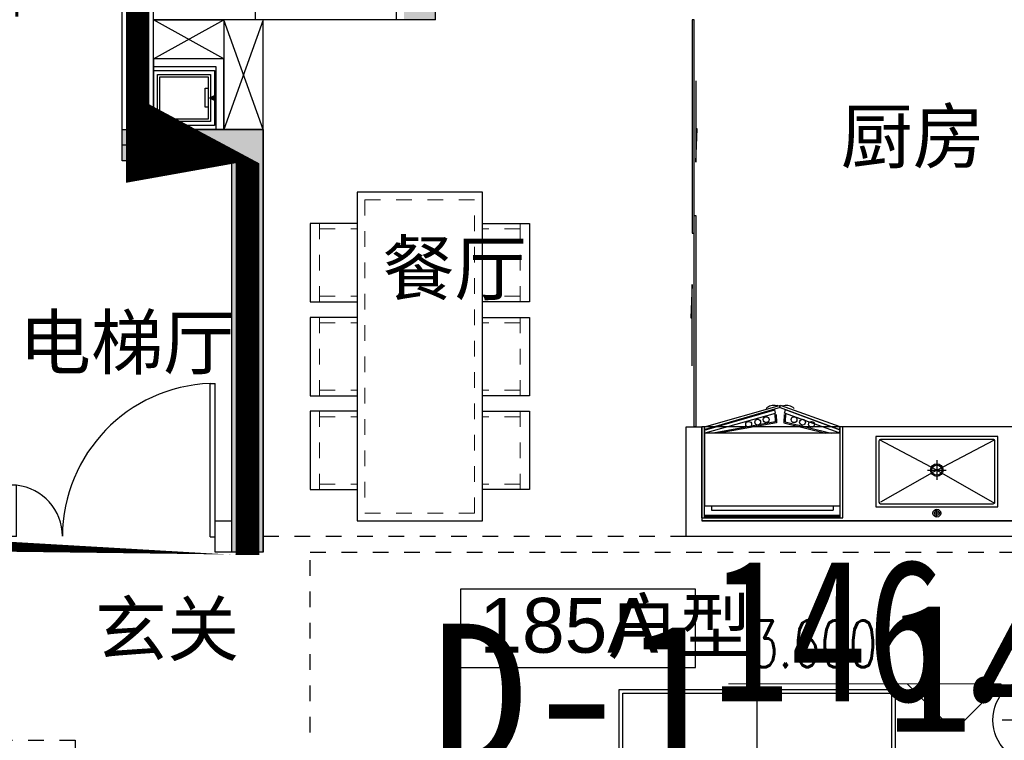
# Model space of a CAD drawing. Header units: millimetres. Extents: x 296296 to 297283, y 219875 to 220035.
# Tile 78 of 256: x 296705.83 to 296712.11, y 220015.82 to 220020.42. Entities that reach past the tile are written whole.
import ezdxf
from ezdxf.enums import TextEntityAlignment as Align

# ---------------------------------------------------------------- set-up
doc = ezdxf.new("R2010")
doc.units = ezdxf.units.MM
for name, pattern in [('185洋房-边套（报建版）-旧规$0$DASH', [0.35, 0.25, -0.1]), ('185洋房-边套（报建版）-旧规$0$洋房户型$0$_DASH', [0.6000000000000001, 0.4, -0.2]), ('185洋房-边套（报建版）-旧规$0$洋房户型$0$DASH', [0.35, 0.25, -0.1]), ('CONTINOUS', [0]), ('DASH', [0.35, 0.25, -0.1])]:
    doc.linetypes.add(name, pattern=pattern)
doc.layers.add('$面积结果', color=7, linetype='Continuous')
doc.layers.add('面积-住宅全面积', color=1, linetype='Continuous')
for name, color, linetype, lineweight in [('A-注-房间名称.....ANNO-ROOM', 251, 'Continuous', 0), ('A-注-标高.........ANNO-HIGH', 251, 'Continuous', 0), ('面校面积', 1, 'CONTINOUS', 0), ('面积-计容-住宅-1', 1, 'Continuous', 0)]:
    doc.layers.add(name, color=color, linetype=linetype, lineweight=lineweight)
doc.styles.add('_TCH_DIM', font='SIMPLEX', dxfattribs={"bigfont": 'GBCBIG'})
doc.styles.add('dw', font='simhei.ttf')
doc.styles.get("Standard").update_dxf_attribs({"font": 'arial.ttf'})

# ---------------------------------------------------------------- blocks, each defined once
blk = doc.blocks.new('*U14')
at = {"lineweight": -2}
blk.add_hatch(color=253, dxfattribs=at).paths.add_polyline_path([(0, 200), (700, 0), (0, 0)])
at = {"color": 253, "linetype": 'DASH', "lineweight": -2}
blk.add_line((1050, 806.2177826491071), (700, 200), dxfattribs=at)
at = {"color": 253, "lineweight": -2}
for p, q in [((700, 200), (93.7822173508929, 550)), ((0, 200), (0, 0)), ((700, 200), (0, 200)), ((0, 200), (700, 0)), ((700, 0), (700, 200)), ((0, 0), (700, 0))]:
    blk.add_line(p, q, dxfattribs=at)
at = {"color": 253, "linetype": 'DASH', "lineweight": -2}
blk.add_arc((700, 200), 700, 60.00000000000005, 180, dxfattribs=at)
blk = doc.blocks.new('$DORLIB2D$00000127')
at = {"color": 253, "lineweight": -2}
for points in [[(-0.5333333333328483, 0.7948983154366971), (-0.5333333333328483, 0.690405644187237)], [(-0.0333333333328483, 0.7948983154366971), (-0.5333333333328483, 0.7948983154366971)], [(-0.0333333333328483, 0.7948983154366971), (-0.0333333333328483, 0.690405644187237)], [(0.5333333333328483, 0.7948983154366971), (0.0333333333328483, 0.7948983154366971)], [(0.0333333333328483, 0.7948983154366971), (0.0333333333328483, 0.690405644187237)], [(0.5333333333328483, 0.7948983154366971), (0.5333333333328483, 0.690405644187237)], [(-0.0333333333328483, 0.690405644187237), (-0.5333333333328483, 0.690405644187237)], [(0.5333333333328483, 0.690405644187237), (0.0333333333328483, 0.690405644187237)], [(0.5, 0.4999999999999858), (-0.5, 0.4999999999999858)]]:
    blk.add_lwpolyline(points, dxfattribs=at)
blk = doc.blocks.new('$DORLIB2D$00000116')
at = {"color": 253, "lineweight": -2}
for p, q in [((-0.4999999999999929, 7.1e-15), (-0.146446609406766, 0.353553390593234)), ((0.5000000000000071, 7.1e-15), (0.1464466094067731, 0.353553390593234))]:
    blk.add_line(p, q, dxfattribs=at)
for centre, radius, start, end in [((-0.4999999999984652, 4.832e-13), 0.4999999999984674, 0, 45), ((0.4999999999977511, 9.059e-13), 0.4999999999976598, 135, 180)]:
    blk.add_arc(centre, radius, start, end, dxfattribs=at)
blk = doc.blocks.new('洋房核心筒（标准层）')
at = {"color": 253}
for p, q in [((13399.99999975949, 9700.000023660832), (13400.00000002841, 13200.00000022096)), ((13400.00000002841, 13200.00000022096), (13600.00000002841, 13200.00000020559)), ((14930.00000002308, 13200.00000001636), (13599.99999987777, 13200.00000002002)), ((13599.99999987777, 13200.00000002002), (13599.99999987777, 11879.99999977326)), ((13599.99999975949, 9700.000023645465), (13600.00000002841, 13200.00000020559)), ((15926.98729813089, 13199.99999989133), (14930.00000002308, 13200.00000001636)), ((14929.99999986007, 11900.00000001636), (14930.00000002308, 13200.00000001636)), ((15189.99999986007, 11899.99999998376), (15190.00000002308, 13199.99999998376)), ((15449.99999986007, 11899.99999995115), (15450.00000002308, 13199.99999995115)), ((15709.99999986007, 11899.99999991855), (15710.00000002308, 13199.99999991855)), ((16275.05942885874, 12597.12138459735), (15926.98729813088, 13199.99999989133)), ((17270.00000002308, 13199.99999972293), (16042.45735196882, 13199.99999987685)), ((16375.05942886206, 12623.91630382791), (16042.45735196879, 13199.99999987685)), ((16229.99999998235, 12875.16660483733), (16230.00000002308, 13199.99999985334)), ((16489.99999992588, 12424.83339483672), (16490.00000002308, 13199.99999982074)), ((16749.99999986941, 11974.50018483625), (16750.00000002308, 13199.99999978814)), ((17009.99999986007, 11899.99999975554), (17010.00000002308, 13199.99999975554)), ((17269.99999986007, 11899.99999972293), (17270.00000002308, 13199.99999972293)), ((18600.00000003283, 13199.99999955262), (17269.99999994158, 13199.99999972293)), ((18599.9999998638, 11879.99999964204), (18600.00000003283, 13199.99999955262)), ((18599.99999976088, 9700.000023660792), (18600.00000002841, 13199.9999995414)), ((18600.00000002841, 13199.9999995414), (18800.00000002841, 13199.99999952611)), ((18799.99999976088, 9700.000023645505), (18800.00000002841, 13199.99999952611)), ((15969.99999986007, 11899.99999988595), (15970.00000001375, 13125.49981483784)), ((16229.99999986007, 11899.99999985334), (16229.99999995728, 12675.16660483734)), ((16455.45941541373, 12645.45941528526), (16275.05942885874, 12597.12138459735)), ((16282.56718102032, 12439.41447386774), (16455.45941541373, 12645.45941528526)), ((16454.91873227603, 12485.5959328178), (16282.56718102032, 12439.41447386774)), ((16677.54264791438, 11899.99999979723), (16354.91873227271, 12458.80101358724)), ((16793.01270175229, 11899.99999978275), (16454.91873227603, 12485.5959328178)), ((16489.99999986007, 11899.99999982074), (16489.9999999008, 12224.83339483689)), ((13599.99999987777, 11879.9999998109), (13599.9999998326, 11099.9999998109)), ((14899.99999987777, 11879.99999973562), (13599.99999987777, 11879.9999998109)), ((14899.99999987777, 11900.00000002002), (14929.99999986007, 11900.00000001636)), ((14899.99999987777, 11879.99999973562), (14899.99999987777, 11900.00000002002)), ((14899.99999983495, 11100.00000003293), (14899.99999988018, 11900.00000003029)), ((15999.99999988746, 11899.99999988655), (14899.99999988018, 11900.00000003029)), ((14899.99999987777, 11879.99999973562), (14899.9999998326, 11099.99999973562)), ((16677.54264791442, 11899.99999979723), (14929.99999986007, 11900.00000001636)), ((17299.99999987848, 11899.99999971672), (15999.99999988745, 11899.99999988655)), ((17269.99999986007, 11899.99999972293), (16793.01270175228, 11899.99999978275)), ((17269.99999986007, 11899.99999972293), (17299.99999986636, 11899.99999971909)), ((17299.99999986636, 11899.99999971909), (17299.9999998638, 11879.99999971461)), ((17299.99999983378, 11099.99999971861), (17299.99999987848, 11899.99999971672)), ((17299.99999982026, 11099.99999971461), (17299.9999998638, 11879.99999971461)), ((17299.9999998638, 11879.99999971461), (18599.9999998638, 11879.99999964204)), ((18599.99999982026, 11099.99999964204), (18599.9999998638, 11879.99999964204)), ((14999.9999998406, 11200.00000001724), (14999.99999987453, 11800.00000001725)), ((15899.9999998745, 11799.99999989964), (14999.99999987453, 11800.00000001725)), ((15899.99999985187, 11399.99999988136), (15899.9999998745, 11799.99999989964)), ((17199.99999987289, 11799.9999997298), (15999.99999987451, 11799.99999988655)), ((15999.99999985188, 11399.99999986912), (15999.99999987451, 11799.99999988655)), ((17199.99999983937, 11199.99999972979), (17199.99999987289, 11799.9999997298)), ((14899.99999986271, 11619.99999973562), (13599.99999986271, 11619.9999998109)), ((17299.99999984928, 11619.99999971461), (18599.99999984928, 11619.99999964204)), ((15649.99999984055, 11199.99999991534), (15649.99999985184, 11399.99999991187)), ((15899.99999985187, 11399.99999988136), (15649.99999985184, 11399.99999991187)), ((16599.99999985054, 11399.99999979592), (15999.99999985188, 11399.99999986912)), ((16599.99999983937, 11199.99999979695), (16599.99999985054, 11399.99999979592)), ((14899.99999984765, 11359.99999973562), (13599.99999984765, 11359.9999998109)), ((17299.99999983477, 11359.99999971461), (18599.99999983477, 11359.99999964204)), ((15749.99999983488, 11099.99999989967), (15749.99999984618, 11299.99999989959)), ((15999.99999984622, 11299.99999986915), (15749.99999984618, 11299.99999989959)), ((16499.99999984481, 11299.99999980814), (15999.99999984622, 11299.99999986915)), ((16499.99999983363, 11099.99999980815), (16499.99999984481, 11299.99999980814)), ((14999.99999985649, 11100.00000001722), (14999.99999987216, 11200.00000001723)), ((15649.99999984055, 11199.99999991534), (15599.99999987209, 11199.99999992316)), ((15599.99999987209, 11199.99999992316), (15599.99999985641, 11099.99999992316)), ((16599.99999980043, 11099.99999979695), (16599.99999981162, 11199.99999979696)), ((17199.99999983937, 11199.99999972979), (17199.99999980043, 11099.9999997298)), ((14899.9999998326, 11099.99999973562), (13599.9999998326, 11099.9999998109)), ((14899.99999983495, 11100.00000003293), (14999.99999985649, 11100.00000001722)), ((15599.99999985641, 11099.99999992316), (15749.99999983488, 11099.99999989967)), ((16499.99999983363, 11099.99999980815), (16599.99999980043, 11099.99999979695)), ((17199.99999980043, 11099.9999997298), (17299.99999983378, 11099.99999971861)), ((17299.99999982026, 11099.99999971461), (18599.99999982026, 11099.99999964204)), ((14874.99999968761, 9800.000023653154), (14874.99999965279, 9185.000023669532)), ((17324.99999968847, 9800.000023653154), (14874.99999968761, 9800.000023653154)), ((17324.99999965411, 9185.000023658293), (17324.99999968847, 9800.000023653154)), ((13399.99999975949, 9700.000023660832), (13599.99999975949, 9700.000023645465)), ((18599.99999976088, 9700.000023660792), (18799.99999976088, 9700.000023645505)), ((15074.99999965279, 9185.00002365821), (15074.99999967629, 9600.000023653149)), ((17124.9999996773, 9600.000023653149), (15074.99999967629, 9600.000023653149)), ((17124.9999996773, 9600.000023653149), (17124.99999965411, 9185.000023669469)), ((14874.99999965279, 9185.000023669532), (15074.99999965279, 9185.00002365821)), ((17124.99999965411, 9185.000023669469), (17324.99999965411, 9185.000023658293)), ((15074.9999995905, 8085.000023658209), (14874.9999995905, 8085.000023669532)), ((14874.9999995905, 8085.000023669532), (14874.99999953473, 7100.000023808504)), ((15074.99999954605, 7300.000023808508), (15074.9999995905, 8085.000023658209)), ((17324.99999959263, 8085.000023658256), (17124.99999959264, 8085.000023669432)), ((17124.99999959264, 8085.000023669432), (17124.99999954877, 7300.000023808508)), ((17324.9999995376, 7100.000023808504), (17324.99999959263, 8085.000023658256)), ((17124.99999954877, 7300.000023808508), (15074.99999954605, 7300.000023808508)), ((17324.9999995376, 7100.000023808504), (14874.99999953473, 7100.000023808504))]:
    blk.add_line(p, q, dxfattribs=at)
at = {"color": 253, "lineweight": -2}
for p, q in [((16874.99999966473, 9375.000023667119), (15324.99999966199, 9375.000023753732)), ((15324.99999966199, 9375.000023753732), (15324.99999957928, 7895.000023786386)), ((16874.99999958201, 7895.000023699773), (15324.99999966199, 9375.000023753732)), ((16874.99999966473, 9375.000023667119), (15324.99999957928, 7895.000023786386)), ((16874.99999958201, 7895.000023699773), (16874.99999966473, 9375.000023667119)), ((15324.99999957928, 7895.000023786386), (16874.99999958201, 7895.000023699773)), ((16564.99999957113, 7710.000023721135), (15634.9999995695, 7710.000023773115)), ((15634.9999995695, 7710.000023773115), (15634.99999955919, 7525.000023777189)), ((16564.99999956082, 7525.000023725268), (16564.99999957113, 7710.000023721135)), ((15634.99999955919, 7525.000023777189), (16564.99999956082, 7525.000023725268))]:
    blk.add_line(p, q, dxfattribs=at)
at = {"color": 253}
for points in [[(14249.99999982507, 10969.99999977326, 0, 0, 0), (14249.99999987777, 12550.00000002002, 0, 0, 0), (16229.99999994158, 12549.99999985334, 0, 80.00000000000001, 0), (15929.99999994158, 12549.9999998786, 0, 0, 0)], [(17949.999999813, 10969.99999967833, 0, 0, 0), (17949.99999994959, 12549.99999963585, 0, 0, 0), (16489.99999994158, 12549.99999982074, 0, 80.00000000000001, 0), (16789.99999994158, 12549.99999982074, 0, 0, 0)]]:
    blk.add_lwpolyline(points, format="xyseb", dxfattribs=at)
at = {"color": 253, "lineweight": -2}
blk.add_lwpolyline([(17299.99999980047, 11099.99992195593), (17299.99999989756, 11899.99999971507), (14899.99999988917, 11900.00000006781), (14899.99999977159, 11100.0000000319)], dxfattribs=at)
blk.add_lwpolyline([(15749.99999983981, 11299.99999997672), (16499.99999983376, 11299.99999997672), (16499.99999983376, 11099.99999980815), (15749.99999983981, 11099.99999980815)], close=True, dxfattribs=at)
at = {"color": 253, "lineweight": -2, "xscale": -1, "rotation": 180}
blk.add_blockref('*U14', (15774.94990664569, 11299.98568751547), dxfattribs=at)
at = {"color": 253}
for name, p, xscale, yscale, zscale, rotation in [('$DORLIB2D$00000116', (15299.99999986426, 11149.9999999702), 600, 600, 600, 179.9999999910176), ('$DORLIB2D$00000116', (16899.999999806, 11149.99999976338), -600, 600, -600, 179.9999999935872), ('$DORLIB2D$00000127', (14974.99999962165, 8635.000023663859), 1100, -200, 1100, 89.99999999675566), ('$DORLIB2D$00000127', (17224.99999962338, 8635.000023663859), 1100, 200, 1100, 89.99999999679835)]:
    blk.add_blockref(name, p, dxfattribs=dict(at, xscale=xscale, yscale=yscale, zscale=zscale, rotation=rotation))
at = {"color": 253, "style": '_TCH_DIM'}
for s, p in [('电', (15184.66559205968, 11273.07109868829)), ('水', (16787.66644105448, 11273.07109868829)), ('下', (14155.05319131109, 10519.89999977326)), ('上', (17845.74468065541, 10519.89999967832)), ('电梯', (15884.71652595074, 8513.51764473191))]:
    blk.add_text(s, height=337.5886524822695, dxfattribs=at).set_placement(p)
blk = doc.blocks.new('wy53eu64i765i57i78i')
blk.add_hatch(color=253).paths.add_polyline_path([(1001674.854280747, 189358.4377288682), (1001674.854280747, 186658.4377868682), (1001474.854280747, 186658.4377868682), (1001474.854280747, 189158.4377288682), (1000774.859155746, 189158.4377288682), (1000774.859155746, 189358.4377288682)], flags=0)
at = {"color": 253}
blk.add_lwpolyline([(1001674.854280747, 189358.4377288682), (1001674.854280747, 186658.4377868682), (1001474.854280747, 186658.4377868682), (1001474.854280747, 189158.4377288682), (1000774.859155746, 189158.4377288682), (1000774.859155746, 189358.4377288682), (1001674.854280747, 189358.4377288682)], close=True, dxfattribs=at)
blk = doc.blocks.new('sayea5yuteaytuytrauyt')
h = blk.add_hatch()
h.set_pattern_fill('钢筋混凝土', color=253, scale=100)
h.set_pattern_definition([(45, (0, 0), (-176.7766952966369, 176.7766952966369), []), (49.99999999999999, (0, 0), (717.2601826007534, -62.75213498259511), [75, -825]), (355, (0, 0), (-138.751333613, 752.1921337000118), [60, -660]), (100.4514, (59.77168, -5.22934), (578.5093817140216, 689.4395420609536), [63.74019000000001, -701.142112]), (46.1842, (0, 200), (1067.241048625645, -165.5190143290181), [112.5, -1237.5]), (96.63560000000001, (88.936745, 186.206693), (934.6627055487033, 974.1178709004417), [95.610288, -1051.713]), (351.1842, (0, 200), (934.6619451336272, 974.1186009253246), [90, -990]), (21, (100, 150), (596.9070521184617, -402.6188906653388), [75, -825]), (326.0000000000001, (100, 150), (243.3153319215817, 725.150045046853), [60, -660]), (71.4514, (149.742233, 116.448394), (840.22262858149, 322.5304967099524), [63.74019000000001, -701.142112]), (37.5, (0, 0), (12.15985531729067, 332.8938538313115), [0, -652, 0, -670, 0, -662.5]), (7.5, (0, 0), (263.0695374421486, 394.4117118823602), [0, -382, 0, -637, 0, -252.5]), (327.5, (-223, 0), (533.822436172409, -22.55487173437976), [0, -250, 0, -780, 0, -1035]), (317.5, (-323, 0), (583.1861693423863, 100.1049823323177), [0, -325, 0, -518, 0, -735])])
h.paths.add_polyline_path([(1007424.854593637, 89058.43775986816), (1007424.854593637, 87258.43856486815), (1007174.854593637, 87258.43856486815), (1007174.854593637, 89058.43775986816)])
h.paths.add_polyline_path([(1021574.855280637, 89058.43775986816), (1021574.855280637, 87258.43856486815), (1021324.855280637, 87258.43856486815), (1021324.855280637, 89058.43775986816)])
h.paths.add_polyline_path([(989374.8548266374, 89058.43775186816), (989374.8548266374, 87258.43815686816), (989124.8548266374, 87258.43815686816), (989124.8548266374, 89058.43775186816)])
h.paths.add_polyline_path([(1039624.855051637, 89058.43775186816), (1039624.855051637, 87258.43815686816), (1039374.855051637, 87258.43815686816), (1039374.855051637, 89058.43775186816)])
h.paths.add_polyline_path([(1014474.854936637, 87858.43815686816), (1014474.854936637, 84858.43816086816), (1014274.854936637, 84858.43816086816), (1014274.854936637, 87858.43815686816)])
h.paths.add_polyline_path([(1044574.854944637, 92958.43692786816), (1044574.854944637, 91158.43691286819), (1044374.854944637, 91158.43691286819), (1044374.854944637, 92758.43691286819), (1044074.854822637, 92758.43691286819), (1044074.854822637, 92958.43691286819)])
h.paths.add_polyline_path([(984374.8549336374, 92758.43691286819), (984374.8549336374, 91158.43691286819), (984174.8549336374, 91158.43691286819), (984174.8548116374, 92958.43691286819), (984674.8550556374, 92958.43691286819), (984674.8550556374, 92758.43691286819)])
h.paths.add_polyline_path([(1027974.850721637, 92758.43691286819), (1027974.850721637, 91258.40206186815), (1027774.850721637, 91258.40206186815), (1027774.850721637, 92958.43691286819), (1028324.850721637, 92958.43691286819), (1028324.850721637, 92758.43691286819)])
h.paths.add_polyline_path([(1000974.859155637, 92958.43691286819), (1000974.859155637, 91258.40206186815), (1000774.859155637, 91258.40206186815), (1000774.859155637, 92758.43691286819), (1000424.859155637, 92758.43691286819), (1000424.859155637, 92958.43691286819)])
h.paths.add_polyline_path([(1033174.859613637, 92958.43691286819), (1033174.859613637, 91258.40205786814), (1032974.859613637, 91258.40205786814), (1032974.859613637, 92758.43691286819), (1032624.859613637, 92758.43691286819), (1032624.859613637, 92958.43691286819)])
h.paths.add_polyline_path([(995774.8502636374, 92758.43691286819), (995774.8502636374, 91258.40205786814), (995574.8502636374, 91258.40205786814), (995574.8502636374, 92958.43691286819), (996124.8502636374, 92958.43691286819), (996124.8502636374, 92758.43691286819)])
h.paths.add_polyline_path([(1014874.854936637, 80258.43772586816), (1014874.854936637, 80058.43772586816), (1014274.854936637, 80058.43772586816), (1014274.854936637, 81858.43772586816), (1014474.854936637, 81858.43772586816), (1014474.854936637, 80258.43772586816)])
h.paths.add_polyline_path([(1046674.855165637, 92358.43775186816), (1046674.855165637, 90658.43777086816), (1046474.855165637, 90658.43777086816), (1046474.855165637, 92158.43775186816), (1046024.855051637, 92158.43775186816), (1046024.855051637, 92358.43775186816)])
h.paths.add_polyline_path([(982274.8547116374, 92158.43775186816), (982274.8547116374, 90658.43777086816), (982074.8547116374, 90658.43777086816), (982074.8547116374, 92358.43775186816), (982724.8548266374, 92358.43775186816), (982724.8548266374, 92158.43775186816)])
h.paths.add_polyline_path([(1042874.855566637, 80058.43772586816), (1042874.855604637, 79458.43791586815), (1042074.855596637, 79458.43791586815), (1042074.855596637, 79658.43791586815), (1042674.855566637, 79658.43791586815), (1042674.855528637, 80258.43772586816), (1043624.855539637, 80258.43772586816), (1043624.855539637, 80058.43772586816)])
h.paths.add_polyline_path([(1010674.855341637, 80058.43772586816), (1010674.855379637, 79458.43791586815), (1009874.855367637, 79458.43791586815), (1009874.855367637, 79658.43791586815), (1010474.855341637, 79658.43791586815), (1010474.855303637, 80258.43772586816), (1011424.855310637, 80258.43772586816), (1011424.855310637, 80058.43772586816)])
h.paths.add_polyline_path([(1018874.854505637, 79658.43791586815), (1018874.854505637, 79458.43791586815), (1018074.854498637, 79458.43791586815), (1018074.854536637, 80058.43772586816), (1017324.854563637, 80058.43772586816), (1017324.854563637, 80258.43772586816), (1018274.854536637, 80258.43773286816), (1018274.854536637, 79658.43791586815)])
h.paths.add_polyline_path([(986674.8542806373, 79658.43791586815), (986674.8542806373, 79458.43791586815), (985874.8542736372, 79458.43791586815), (985874.8543116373, 80058.43772586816), (985124.8543376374, 80058.43772586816), (985124.8543376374, 80258.43772586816), (986074.8543116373, 80258.43773286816), (986074.8543116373, 79658.43791586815)])
h.paths.add_polyline_path([(1016574.855280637, 92758.43691286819), (1016574.855280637, 91158.43691286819), (1016374.855280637, 91158.43691286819), (1016374.855280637, 92158.43775186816), (1016074.855051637, 92158.43775186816), (1016074.855051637, 92358.43775186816), (1016374.855280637, 92358.43775186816), (1016374.855280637, 92958.43691286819), (1016874.855280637, 92958.43691286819), (1016874.855280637, 92758.43691286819)])
h.paths.add_polyline_path([(1012374.854593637, 92158.43775186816), (1012374.854593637, 91158.43691286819), (1012174.854593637, 91158.43691286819), (1012174.854593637, 92758.43691286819), (1011874.854593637, 92758.43691286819), (1011874.854593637, 92958.43691286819), (1012374.854593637, 92958.43691286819), (1012374.854593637, 92358.43775186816), (1012674.854826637, 92358.43775186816), (1012674.854826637, 92158.43775186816)])
h.paths.add_polyline_path([(1031699.854631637, 87258.43614286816), (1031699.854631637, 86658.43778686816), (1029249.854215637, 86658.43778686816), (1029249.854215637, 87258.43614286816), (1029449.854215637, 87258.43614286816), (1029449.854215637, 86858.43778286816), (1031499.854631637, 86858.43778286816), (1031499.854631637, 87258.43614286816)])
h.paths.add_polyline_path([(999499.8556616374, 87258.43614286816), (999499.8556616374, 86658.43778686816), (997049.8552426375, 86658.43778686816), (997049.8552426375, 87258.43614286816), (997249.8552426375, 87258.43614286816), (997249.8552426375, 86858.43778286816), (999299.8556616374, 86858.43778286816), (999299.8556616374, 87258.43614286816)])
h.paths.add_polyline_path([(1029449.854215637, 89158.43772886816), (1029449.854215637, 88743.43829786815), (1029249.854215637, 88743.43829786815), (1029249.854215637, 89358.43772886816), (1031699.854631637, 89358.43772886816), (1031699.854631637, 88743.43913286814), (1031499.854631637, 88743.43913286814), (1031499.854631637, 89158.43772886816)])
h.paths.add_polyline_path([(999499.8556616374, 89358.43772886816), (999499.8556616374, 88743.43829786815), (999299.8556616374, 88743.43829786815), (999299.8556616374, 89158.43772886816), (997249.8552426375, 89158.43772886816), (997249.8552426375, 88743.43913286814), (997049.8552426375, 88743.43913286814), (997049.8552426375, 89358.43772886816)])
h.paths.add_polyline_path([(1026174.845110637, 92958.43691286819), (1026174.845110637, 90058.43717586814), (1025974.845110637, 90058.43717586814), (1025974.845110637, 92758.43691286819), (1025574.850809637, 92758.43691286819), (1025574.850809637, 92958.43691286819)])
h.paths.add_polyline_path([(1002774.864763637, 92758.43691286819), (1002774.864763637, 90058.43717586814), (1002574.864763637, 90058.43717586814), (1002574.864763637, 92958.43691286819), (1003174.859068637, 92958.43691286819), (1003174.859068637, 92758.43691286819)])
h.paths.add_polyline_path([(993974.8547306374, 92958.43691686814), (993974.8547306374, 90058.44779286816), (993774.8547306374, 90058.44779286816), (993774.8547306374, 92758.43691286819), (993374.8515306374, 92758.43691286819), (993374.8515306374, 92958.43691286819)])
h.paths.add_polyline_path([(1034974.855142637, 92758.43691286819), (1034974.855142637, 90058.44779286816), (1034774.855142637, 90058.44779286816), (1034774.855142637, 92958.43691686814), (1035374.858343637, 92958.43691286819), (1035374.858343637, 92758.43691286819)])
h.paths.add_polyline_path([(1046674.855165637, 83408.43776386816), (1046674.855165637, 80058.43772586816), (1046074.855165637, 80058.43772586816), (1046074.855165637, 80258.43772586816), (1046474.855165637, 80258.43772586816), (1046474.855165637, 83408.43776386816)])
h.paths.add_polyline_path([(982674.8547116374, 80258.43772586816), (982674.8547116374, 80058.43772586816), (982074.8547116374, 80058.43772586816), (982074.8547116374, 83408.43776386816), (982274.8547116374, 83408.43776386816), (982274.8547116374, 80258.43772586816)])
h.paths.add_polyline_path([(1001674.854280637, 89358.43772886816), (1001674.854280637, 86658.43778686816), (1001474.854280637, 86658.43778686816), (1001474.854280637, 89158.43772886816), (1000774.859155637, 89158.43772886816), (1000774.859155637, 89358.43772886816)])
h.paths.add_polyline_path([(1027274.855596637, 89158.43772886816), (1027274.855596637, 86658.43778686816), (1027074.855596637, 86658.43778686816), (1027074.855596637, 89358.43772886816), (1027974.850721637, 89358.43772886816), (1027974.850721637, 89158.43772886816)])
h.paths.add_polyline_path([(995074.8548266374, 89158.43772886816), (995074.8548266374, 86658.43778686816), (994874.8548266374, 86658.43778686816), (994874.8548266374, 89358.43772886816), (995774.8502636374, 89358.43772886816), (995774.8502636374, 89158.43772886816)])
h.paths.add_polyline_path([(1033874.855051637, 89358.43772886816), (1033874.855051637, 86658.43778686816), (1033674.855051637, 86658.43778686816), (1033674.855051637, 89158.43772886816), (1032974.859613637, 89158.43772886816), (1032974.859613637, 89358.43772886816)])
h.paths.add_polyline_path([(989374.8548266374, 92958.43691286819), (989374.8548266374, 92158.43691286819), (988974.8548266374, 92158.43691286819), (988974.8548266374, 92958.43691286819)])
h.paths.add_polyline_path([(1007574.854593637, 92958.43691286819), (1007574.854593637, 92158.43691286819), (1007174.854593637, 92158.43691286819), (1007174.854593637, 92958.43691286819)])
h.paths.add_polyline_path([(995074.8548266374, 79658.43738986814), (995074.8548266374, 79258.43738986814), (994374.8548266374, 79258.43738986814), (994374.8548266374, 79658.43738986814)])
h.paths.add_polyline_path([(1002174.854280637, 79658.43738986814), (1002174.854280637, 79258.43738986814), (1001474.854280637, 79258.43738986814), (1001474.854280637, 79658.43738986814)])
h.paths.add_polyline_path([(1027274.855596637, 79658.43738986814), (1027274.855596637, 79258.43738986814), (1026574.855596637, 79258.43738986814), (1026574.855596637, 79658.43738986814)])
h.paths.add_polyline_path([(1034374.855051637, 79658.43738986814), (1034374.855051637, 79258.43738986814), (1033674.855051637, 79258.43738986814), (1033674.855051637, 79658.43738986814)])
h.paths.add_polyline_path([(1039774.855051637, 92958.43691286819), (1039774.855051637, 92158.43691286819), (1039374.855051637, 92158.43691286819), (1039374.855051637, 92958.43691286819)])
h.paths.add_polyline_path([(1021574.855280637, 92958.43691286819), (1021574.855280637, 92158.43691286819), (1021174.855280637, 92158.43691286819), (1021174.855280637, 92958.43691286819)])
at = {"color": 253}
blk.add_lwpolyline([(1033874.855051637, 89358.43772886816), (1033874.855051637, 86658.43778686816), (1033674.855051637, 86658.43778686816), (1033674.855051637, 89158.43772886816), (1032974.859613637, 89158.43772886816), (1032974.859613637, 89358.43772886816), (1033874.855051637, 89358.43772886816)], close=True, dxfattribs=at)
blk = doc.blocks.new('4uyh5uj6kj67j75rykjtuk7tsik76ykj')
at = {"color": 253}
blk.add_lwpolyline([(861635.4309549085, 428423.8166638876), (860135.4309549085, 428423.8166638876), (860135.4309549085, 427923.8166638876), (861635.4309549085, 427923.8166638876)], close=True, dxfattribs=at)
for s, height, p in [('厨房', 337.5886524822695, (862561.0938889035, 431145.4245719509)), ('餐厅', 337.5886524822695, (859635.5669531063, 430303.3757845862)), ('电梯厅', 337.5886524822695, (857315.9975653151, 429830)), ('玄关', 337.5886524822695, (857801.4550121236, 428000)), ('185A', 350, (860255.4053667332, 428017.5)), ('户型', 337.5886524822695, (861072.0720333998, 428017.5))]:
    blk.add_text(s, height=height, dxfattribs=at).set_placement(p)
blk = doc.blocks.new('185洋房-边套（报建版）-旧规$0$洋房户型$0$11Sofa_1_ICDA')
at = {"color": 253}
for p, q in [((-850, 1100), (-850, -1100)), ((0, 1100), (-850, 1100)), ((0, 1100), (0, -1100)), ((-80, 1020), (-850, 1020)), ((-80, -1020), (-80, 1020)), ((-80, 340), (-850, 340)), ((-80, -340), (-850, -340)), ((-850, -1020), (-80, -1020)), ((-850, -1100), (0, -1100))]:
    blk.add_line(p, q, dxfattribs=at)
blk = doc.blocks.new('185洋房-边套（报建版）-旧规$0$洋房户型$0$11Sofa_4_ICDA')
at = {"color": 253}
for p, q in [((80.00000000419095, 325.4545454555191), (4.1909516e-09, 325.4545454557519)), ((80.00000000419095, 325.4545454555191), (25.45454545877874, 325.4545454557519)), ((570.9090909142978, 325.4545454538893), (625.4545454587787, 325.4545454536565)), ((570.9090909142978, 325.4545454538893), (650.9090909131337, 325.4545454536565))]:
    blk.add_line(p, q, dxfattribs=at)
for points in [[(650.9090909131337, -2.3283064e-09), (650.9090909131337, 699.9999999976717), (9.0803951e-09, 699.9999999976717), (0, 0), (650.9090909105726, -2.3283064e-09), (650.9090909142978, 325.454545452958)], [(80.00000000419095, 325.4545454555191), (80.0000000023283, 79.99999999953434), (570.9090909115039, 79.99999999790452), (570.9090909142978, 325.4545454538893)], [(80.00000000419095, 325.4545454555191), (80.0000000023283, 79.99999999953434), (570.9090909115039, 79.99999999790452), (570.9090909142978, 325.4545454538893)]]:
    blk.add_lwpolyline(points, dxfattribs=at)
blk = doc.blocks.new('185洋房-边套（报建版）-旧规$0$洋房户型$0$11Sofa_5_ICDA')
at = {"color": 253}
for points in [[(0, 0), (1600, 0), (1600, -600), (0, -600)], [(20, -20), (1580, -20), (1580, -580), (20, -580)]]:
    blk.add_lwpolyline(points, close=True, dxfattribs=at)
blk.add_lwpolyline([(799.9975441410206, -580), (799.999915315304, -20)], dxfattribs=at)
blk = doc.blocks.new('*U1095')
at = {"color": 253}
for p, q in [((-425.0000000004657, 1246.488670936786), (-425.0000000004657, 1639.215943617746)), ((-228.6363636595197, 1442.852307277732), (-621.3636363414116, 1442.852307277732)), ((-2367.147781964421, -1248.922221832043), (-2148.676227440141, -1248.922221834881)), ((-1936.528427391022, -1248.922221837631), (-1718.056872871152, -1248.922221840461)), ((-425.0000000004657, -1246.488670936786), (-425.0000000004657, -1639.215943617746)), ((-228.6363636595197, -1442.852307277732), (-621.3636363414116, -1442.852307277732))]:
    blk.add_line(p, q, dxfattribs=at)
for points in [[(-3018.056872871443, -1248.922221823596), (-3318.056872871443, -1248.922221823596), (-3318.056872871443, 1248.922221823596), (-2842.602327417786, 1248.922221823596)], [(-1242.602327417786, 1248.922221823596), (-649.9999999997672, 1248.922221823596), (-649.9999999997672, 1100)], [(-650.0000000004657, -1100), (-650.0000000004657, -1248.922221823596), (-1067.14778196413, -1248.922221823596)]]:
    blk.add_lwpolyline(points, dxfattribs=at)
blk.add_lwpolyline([(-1519.014904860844, -600), (-1519.014904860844, 600), (-2219.014904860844, 600), (-2219.014904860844, -600)], close=True, dxfattribs=at)
for centre, radius in [((-425.0000000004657, 1442.852307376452), 250), ((-425.0000000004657, 1442.852307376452), 130.9090908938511), ((-425.0000000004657, 1442.852307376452), 91.63636362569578), ((-425.0000000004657, -1442.852307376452), 250), ((-2042.602327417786, -1418.475540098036), 200), ((-425.0000000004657, -1442.852307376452), 130.9090908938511), ((-425.0000000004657, -1442.852307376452), 91.63636362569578)]:
    blk.add_circle(centre, radius, dxfattribs=at)
for name, p in [('185洋房-边套（报建版）-旧规$0$洋房户型$0$11Sofa_5_ICDA', (-2842.602327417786, 1620)), ('185洋房-边套（报建版）-旧规$0$洋房户型$0$11Sofa_1_ICDA', (0, 0)), ('185洋房-边套（报建版）-旧规$0$洋房户型$0$11Sofa_4_ICDA', (-1718.056872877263, -1719.999999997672))]:
    blk.add_blockref(name, p, dxfattribs=at)
at = {"color": 253, "xscale": -1}
blk.add_blockref('185洋房-边套（报建版）-旧规$0$洋房户型$0$11Sofa_4_ICDA', (-2367.147781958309, -1719.999999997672), dxfattribs=at)
blk = doc.blocks.new('185洋房-边套（报建版）-旧规$0$jj-yd')
at = {"color": 253}
blk.add_lwpolyline([(174.9992594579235, -0.0025692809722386), (175.0021223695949, 389.9974307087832), (-174.9978776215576, 389.9999999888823), (-175.0007405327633, -8.731149e-10)], close=True, dxfattribs=at)
at = {"color": 253, "ltscale": 0.1}
for points in [[(149.9994429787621, 24.9976142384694), (150.0019388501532, 364.9976142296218), (-149.9980611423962, 364.9998164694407), (-150.0005570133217, 24.99981647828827)], [(149.9994429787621, 24.9976142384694), (150.0019388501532, 364.9976142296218), (-149.9980611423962, 364.9998164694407), (-150.0005570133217, 24.99981647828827)], [(134.9995530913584, 39.99772435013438), (135.0018287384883, 349.9977243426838), (-134.9981712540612, 349.9997063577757), (-135.0004469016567, 39.9997063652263)], [(134.9995530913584, 39.99772435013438), (135.0018287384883, 349.9977243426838), (-134.9981712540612, 349.9997063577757), (-135.0004469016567, 39.9997063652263)]]:
    blk.add_lwpolyline(points, close=True, dxfattribs=at)
blk.add_lwpolyline([(57.46153203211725, 40.25975236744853), (57.46256654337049, 60.25975235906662), (-62.53743343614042, 60.26229884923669), (-62.53846794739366, 40.26229885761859)], dxfattribs=at)
at = {"color": 253, "ltscale": 0.1, "extrusion": (-5.679113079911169e-34, -3.477453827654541e-50, -1)}
blk.add_lwpolyline([(0.0004469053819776, 39.99871535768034, 0, 50.00000000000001, 0), (-0.000111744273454, -10.00128463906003, 0, 0, 0)], format="xyseb", dxfattribs=at)
blk = doc.blocks.new('185洋房-边套（报建版）-旧规$0$185洋房-边套（报建版）$0$洋房户型$0$A$C5687057F')
at = {"color": 253}
for p, q in [((414.9999702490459, 569.9996883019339), (454.9999702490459, 569.9996883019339)), ((434.9999702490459, 589.9996883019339), (434.9999702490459, 549.9996883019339)), ((434.9999702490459, 294.9996883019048), (67.92890243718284, 507.070756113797)), ((434.9999702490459, 294.9996883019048), (794.9999702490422, 499.9996883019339)), ((434.9999702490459, 232.4106697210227), (434.9999702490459, 357.5887068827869)), ((434.9999702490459, 294.9996883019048), (67.92890243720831, 102.9286204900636)), ((493.9846535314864, 294.9996883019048), (376.0152869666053, 294.9996883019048)), ((434.9999702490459, 294.9996883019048), (802.0710380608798, 102.9286204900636))]:
    blk.add_line(p, q, dxfattribs=at)
blk.add_lwpolyline([(44.99997024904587, 79.99968830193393), (824.9999702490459, 79.99968830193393), (824.9999702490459, 529.9996883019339), (44.99997024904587, 529.9996883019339)], close=True, dxfattribs=at)
blk.add_lwpolyline([(74.99997024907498, 99.99968830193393), (794.9999702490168, 99.99968830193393, 0.4142135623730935), (804.9999702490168, 109.9996883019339), (804.9999702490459, 499.9996883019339, 0.4142135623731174), (794.9999702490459, 509.9996883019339), (74.99997024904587, 509.9996883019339, 0.414213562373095), (64.99997024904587, 499.9996883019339), (64.99997024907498, 109.9996883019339, 0.414213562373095)], format="xyb", close=True, dxfattribs=at)
for centre, radius in [((434.9999702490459, 569.9996883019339), 24.99999999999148), ((434.9999702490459, 569.9996883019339), 15), ((434.9999702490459, 294.9996883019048), 40), ((434.9999702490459, 294.9996883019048), 32.5)]:
    blk.add_circle(centre, radius, dxfattribs=at)
blk = doc.blocks.new('*U1140')
at = {"color": 253, "linetype": '185洋房-边套（报建版）-旧规$0$洋房户型$0$DASH', "lineweight": 13, "ltscale": 0.2}
for p, q in [((200, 240), (699.8967938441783, 240)), ((234.8967938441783, 239.9999999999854), (234.8967938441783, 0)), ((665, 239.9999999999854), (665, 0)), ((800, 240), (1299.896793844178, 240)), ((834.8967938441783, 239.9999999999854), (834.8967938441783, 0)), ((1265, 239.9999999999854), (1265, 0)), ((1400, 240), (1899.896793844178, 240)), ((1434.896793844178, 239.9999999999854), (1434.896793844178, 0)), ((1865, 239.9999999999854), (1865, 0)), ((234.8967938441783, -1039.999999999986), (234.8967938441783, -800)), ((665, -1039.999999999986), (665, -800)), ((834.8967938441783, -1039.999999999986), (834.8967938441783, -800)), ((1265, -1039.999999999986), (1265, -800)), ((1434.896793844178, -1039.999999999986), (1434.896793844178, -800)), ((1865, -1039.999999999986), (1865, -800)), ((200, -1040), (699.8967938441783, -1040)), ((800, -1040), (1299.896793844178, -1040)), ((1400, -1040), (1899.896793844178, -1040))]:
    blk.add_line(p, q, dxfattribs=at)
at = {"color": 253, "ltscale": 300}
for points in [[(700, 0), (700, 300), (200, 300), (200, 0)], [(1300, 0), (1300, 300), (800, 300), (800, 0)], [(1900, 0), (1900, 300), (1400, 300), (1400, 0)], [(700, -800), (700, -1100), (200, -1100), (200, -800)], [(1300, -800), (1300, -1100), (800, -1100), (800, -800)], [(1900, -800), (1900, -1100), (1400, -1100), (1400, -800)]]:
    blk.add_lwpolyline(points, dxfattribs=at)
blk.add_lwpolyline([(0, 0), (2100, 0), (2100, -800), (0, -800)], close=True, dxfattribs=at)
at = {"color": 253, "linetype": '185洋房-边套（报建版）-旧规$0$洋房户型$0$DASH', "lineweight": 13, "ltscale": 0.3}
blk.add_lwpolyline([(50, -50), (2050, -50), (2050, -750), (50, -750)], close=True, dxfattribs=at)
blk = doc.blocks.new('185洋房-边套（报建版）-旧规$0$185洋房-边套（报建版）$0$洋房户型$0$$0$900-660双开门冰箱A')
at = {"color": 253, "linetype": 'ByBlock'}
blk.add_wipeout([(-1647770.3013163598, 357301.7004947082), (-1647752.52353858, 357301.7004947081), (-1647752.52353858, 357881.69818314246), (-1648652.52353858, 357881.69537177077), (-1648652.52353858, 357301.7004947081), (-1648634.5232489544, 357301.7004947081), (-1648255.5604898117, 357163.85799865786), (-1648248.658648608, 357163.85799865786)], dxfattribs=at)
at = {"color": 253}
for p, q in [((-1647752.52353858, 357881.7004947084), (-1648652.52353858, 357881.7004947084)), ((-1648652.52353858, 357881.7004947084), (-1648652.52353858, 357301.7004947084)), ((-1648634.7457608, 357881.7004947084), (-1648634.7457608, 357301.7004947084)), ((-1647770.30131636, 357872.8116058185), (-1648634.7457608, 357872.8116058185)), ((-1647770.30131636, 357863.9227169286), (-1648634.7457608, 357863.9227169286)), ((-1647770.30131636, 357881.7004947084), (-1647770.30131636, 357301.7004947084)), ((-1647752.52353858, 357881.7004947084), (-1647752.523538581, 357301.7004947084)), ((-1647752.52353858, 357881.7004947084), (-1647752.523538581, 357301.7004947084)), ((-1647752.52353858, 357881.7004947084), (-1647752.523538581, 357301.7004947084)), ((-1647769.887347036, 357804.587613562), (-1648634.331791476, 357804.587613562)), ((-1648634.331791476, 357804.587613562), (-1648634.331791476, 357341.1716699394)), ((-1648634.331791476, 357797.9209468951), (-1648634.331791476, 357365.6161143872)), ((-1647814.331791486, 357831.5484286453), (-1648589.887347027, 357831.5484286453)), ((-1648589.887347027, 357804.5876135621), (-1648589.887347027, 357831.5484286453)), ((-1647814.331791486, 357804.587613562), (-1647814.331791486, 357831.5484286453)), ((-1647769.887347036, 357341.1716699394), (-1647769.887347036, 357804.587613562)), ((-1648652.52353858, 357301.7004947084), (-1647752.523538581, 357301.7004947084)), ((-1648629.988177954, 357339.5970792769), (-1648634.7457608, 357321.8415383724)), ((-1648634.7457608, 357321.8415383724), (-1648286.371664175, 357191.4836692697)), ((-1648634.579287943, 357301.7208781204), (-1648255.560489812, 357163.8579986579)), ((-1648630.458015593, 357316.8721521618), (-1648634.523248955, 357301.7004947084)), ((-1648634.331791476, 357341.1716699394), (-1647769.887347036, 357341.1716699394)), ((-1648252.10956921, 357176.737009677), (-1648630.458015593, 357316.8721521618)), ((-1648629.988177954, 357339.5970792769), (-1648280.620129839, 357212.9486876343)), ((-1648283.951737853, 357268.1713068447), (-1648578.584328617, 357341.1716699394)), ((-1648275.502140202, 357275.0889415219), (-1648543.758474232, 357340.292164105)), ((-1648252.10956921, 357176.737009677), (-1647773.761122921, 357316.8721521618)), ((-1647769.639850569, 357301.7208781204), (-1648248.658648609, 357163.8579986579)), ((-1648228.716998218, 357275.0889415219), (-1647860.460664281, 357340.2921641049)), ((-1647774.230960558, 357339.5970792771), (-1648223.599008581, 357212.9486876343)), ((-1648220.267400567, 357268.1713068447), (-1647825.634809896, 357341.1716699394)), ((-1647769.473377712, 357321.8415383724), (-1648217.847474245, 357191.4836692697)), ((-1647774.230960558, 357339.5970792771), (-1647769.473377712, 357321.8415383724)), ((-1647773.761122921, 357316.8721521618), (-1647769.695889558, 357301.7004947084)), ((-1648286.624227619, 357217.3711364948), (-1648283.951737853, 357268.1713068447)), ((-1648278.319516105, 357221.5346949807), (-1648275.502140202, 357275.0889415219)), ((-1648225.899622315, 357221.5346949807), (-1648228.716998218, 357275.0889415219)), ((-1648217.594910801, 357217.3711364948), (-1648220.267400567, 357268.1713068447)), ((-1648280.620129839, 357212.9486876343), (-1648286.371664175, 357191.4836692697)), ((-1648252.10956921, 357176.737009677), (-1648255.560489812, 357163.8579986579)), ((-1648252.10956921, 357176.737009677), (-1648248.658648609, 357163.8579986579)), ((-1648223.599008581, 357212.9486876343), (-1648217.847474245, 357191.4836692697)), ((-1648267.25398932, 357163.8769408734), (-1648275.271829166, 357166.0253145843)), ((-1648236.965149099, 357163.8769408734), (-1648228.947309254, 357166.0253145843))]:
    blk.add_line(p, q, dxfattribs=at)
for centre in [(-1648452.803461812, 357285.0089766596), (-1648051.415676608, 357285.0089766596), (-1648395.143145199, 357270.9551452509), (-1648340.998142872, 357254.7930045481), (-1648163.220995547, 357254.7930045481), (-1648109.07599322, 357270.9551452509)]:
    blk.add_circle(centre, 18.68250409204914, dxfattribs=at)
for centre, start, end in [((-1648292.768500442, 357233.5068300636), 225.4643805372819, 284.5356194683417), ((-1648211.450637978, 357233.5068300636), 255.4643805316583, 314.5356194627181)]:
    blk.add_arc(centre, 69.7129000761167, start, end, dxfattribs=at)
blk = doc.blocks.new('185洋房-边套（报建版）-旧规$0$洋房户型$0$$DorLib2D$00000225')
at = {"color": 253}
for p, q in [((0.4750000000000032, -0.0014478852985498), (0.4750000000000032, 0.7521225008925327)), ((0.4750000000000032, 0.7521225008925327), (0.5000000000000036, 0.7521225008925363)), ((0.5000000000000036, -0.0014478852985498), (0.5000000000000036, 0.7521225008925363)), ((-0.4999999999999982, -3.6e-15), (-0.5, 0.252035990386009)), ((-0.4750000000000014, 0.252035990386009), (-0.5, 0.252035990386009)), ((-0.4749999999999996, -3.6e-15), (-0.4750000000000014, 0.252035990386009)), ((-0.4749999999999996, -3.6e-15), (-0.4999999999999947, -3.6e-15)), ((0.4750000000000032, -0.0014478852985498), (0.4999999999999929, -0.0014478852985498))]:
    blk.add_line(p, q, dxfattribs=at)
for centre, radius, start, end in [((0.5046168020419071, -0.0019208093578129), 0.7546247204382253, 92.24926861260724, 179.7237749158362), ((-0.5007908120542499, 0.0025725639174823), 0.2507930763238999, 359.7898704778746, 84.09743784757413)]:
    blk.add_arc(centre, radius, start, end, dxfattribs=at)
blk = doc.blocks.new('185洋房-边套（报建版）-旧规$0$185洋房-边套（报建版）$0$洋房户型$0$$DORLIB2D$00000131')
at = {"color": 253, "lineweight": -2}
for p, q in [((0.1499999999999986, 0.125), (0.2319490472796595, 0.1972603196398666)), ((0.2319490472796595, 0.1972603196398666), (0.2319490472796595, 0.125)), ((-0.5000000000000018, 0.125), (-0.5000000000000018, 0)), ((0.0192439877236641, 0.125), (-0.5000000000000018, 0.125)), ((0.0192439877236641, 0), (0.0192439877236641, 0.125)), ((0.3499999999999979, 0.125), (0.1499999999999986, 0.125)), ((-0.5000000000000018, 0), (0.0192439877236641, 0)), ((-0.0239902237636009, 0), (0.4999999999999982, 0)), ((-0.0239902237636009, -0.125), (-0.0239902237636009, 0)), ((0.4999999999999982, 0), (0.4999999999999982, -0.125)), ((-0.3500000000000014, -0.125), (-0.1500000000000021, -0.125)), ((-0.2319490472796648, -0.1972603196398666), (-0.2319490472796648, -0.125)), ((-0.1500000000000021, -0.125), (-0.2319490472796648, -0.1972603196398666)), ((0.4999999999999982, -0.125), (-0.0239902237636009, -0.125))]:
    blk.add_line(p, q, dxfattribs=at)
blk = doc.blocks.new('185洋房-边套（报建版）-旧规')
at = {"color": 253, "linetype": 'Continuous'}
for p, q in [((11599.98905366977, 10499.99997946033), (11599.99216099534, 10899.99997944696)), ((11849.98983051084, 10699.9999794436), (11849.9898304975, 10499.9999794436)), ((12749.98983053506, 10699.99997938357), (12749.98983052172, 10499.99997938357)), ((13599.9846516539, 9599.9999795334), (13599.99034841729, 10699.99997932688)), ((11599.98905366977, 10499.99997946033), (11849.9898304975, 10499.9999794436)), ((12749.98983052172, 10499.99997938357), (13399.98931263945, 10499.99997934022)), ((13399.98568742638, 9799.999979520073), (13399.98931263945, 10499.99997934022)), ((12700, 7099.999979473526), (12700, 9799.99997947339)), ((12700, 9799.99997947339), (13399.98568742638, 9799.999979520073)), ((12900, 7299.999979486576), (12900, 9599.999979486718)), ((12900, 9599.999979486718), (13599.9846516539, 9599.9999795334)), ((10000, 7199.999979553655), (10000, 7899.999979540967)), ((13006.00328089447, 7299.999979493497), (12900, 7299.999979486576)), ((13006.00328090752, 7099.999979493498), (13006.00328089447, 7299.999979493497)), ((7000.000000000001, 7199.999979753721), (10000, 7199.999979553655)), ((12700, 7099.999979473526), (13006.00328090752, 7099.999979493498))]:
    blk.add_line(p, q, dxfattribs=at)
at = {"color": 253, "linetype": '185洋房-边套（报建版）-旧规$0$DASH'}
for p, q in [((14599.99766424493, 5899.999979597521), (13899.99999999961, 5899.999979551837)), ((13899.99999999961, 5899.999979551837), (13900.00000000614, 5799.999979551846))]:
    blk.add_line(p, q, dxfattribs=at)
at = {"color": 253}
for points in [[(11849.9898304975, 10499.9999794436), (12749.98983052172, 10499.99997938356)], [(12699.98465169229, 9799.999979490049), (12949.98465169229, 10499.99997945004)], [(12699.98465169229, 10499.99997943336), (12949.98465165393, 9799.999979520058)], [(12949.98465169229, 10249.99997952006), (13399.98465165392, 10499.99997948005)], [(13399.98465165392, 10249.99997952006), (12949.98465165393, 10499.99997934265)]]:
    blk.add_lwpolyline(points, dxfattribs=at)
for points in [[(12949.98465169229, 9799.999979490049), (12699.98465169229, 9799.999979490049), (12699.98465169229, 10499.99997949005), (12949.98465169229, 10499.99997949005)], [(13399.98465165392, 10499.99997948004), (12949.98465165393, 10499.99997948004), (12949.98465165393, 10249.99997952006), (13399.98465165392, 10249.99997952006)], [(13399.98465165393, 9799.999979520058), (12949.98465165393, 9799.999979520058), (12949.98465165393, 10249.99997952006), (13399.98465165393, 10249.99997952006)], [(13399.98465165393, 9799.999979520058), (12999.98465165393, 9799.999979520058), (12999.98465165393, 10199.99997952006), (13399.98465165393, 10199.99997952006)]]:
    blk.add_lwpolyline(points, close=True, dxfattribs=at)
at = {"color": 253, "linetype": '185洋房-边套（报建版）-旧规$0$洋房户型$0$_DASH', "ltscale": 0.5}
blk.add_lwpolyline([(10000, 7199.999979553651), (12700, 7199.999979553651)], dxfattribs=at)
blk.add_lwpolyline([(12400.00000004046, 7099.999979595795), (7300.000120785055, 7099.999979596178), (7300.00012074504, 2550.000000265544), (12400.00000000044, 2550.000000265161)], close=True, dxfattribs=at)
at = {"color": 253, "extrusion": (0, 0, -1), "xscale": -1, "zscale": -1}
for name, p, rotation in [('185洋房-边套（报建版）-旧规$0$jj-yd', (-13009.9772174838, 10000.00477309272), 90), ('*U1140', (-11299.99904354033, 7299.99074609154), 270)]:
    blk.add_blockref(name, p, dxfattribs=dict(at, rotation=rotation))
at = {"color": 253, "xscale": -1300, "yscale": 1300, "zscale": 200, "rotation": 3.7389702e-09}
blk.add_blockref('185洋房-边套（报建版）-旧规$0$洋房户型$0$$DorLib2D$00000225', (13656.003280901, 7199.999979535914), dxfattribs=at)
at = {"color": 253, "extrusion": (0, 0, -1)}
for name, p, zscale, rotation in [('185洋房-边套（报建版）-旧规$0$185洋房-边套（报建版）$0$洋房户型$0$$0$900-660双开门冰箱A', (-1657652.535512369, 365201.6614505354), -1, 180.0000015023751), ('185洋房-边套（报建版）-旧规$0$185洋房-边套（报建版）$0$洋房户型$0$A$C5687057F', (-7965.000195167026, 7920.003231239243), -0.9999999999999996, 179.9999984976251)]:
    blk.add_blockref(name, p, dxfattribs=dict(at, zscale=zscale, rotation=rotation))
at = {"color": 253, "xscale": -1.1, "yscale": 1.1, "zscale": 1.1}
blk.add_blockref('*U1095', (7300.000120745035, 4442.000000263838), dxfattribs=at)
at = {"color": 253, "linetype": 'Continuous'}
for p, q in [((10000, 7899.999979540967), (9900.000000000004, 7899.999979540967)), ((9900.000000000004, 7899.999979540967), (9900.000000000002, 7299.999979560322)), ((7200.000000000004, 7299.999979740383), (9900.000000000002, 7299.999979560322))]:
    blk.add_line(p, q, dxfattribs=at)
at = {"color": 253}
blk.add_lwpolyline([(9899.999998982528, 7900.004162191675), (9900.000001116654, 7300.001009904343), (7200.000116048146, 7299.999979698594), (7199.999508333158, 10899.99997972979), (7799.999508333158, 10899.99997972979), (7799.999980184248, 7900.002946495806)], close=True, dxfattribs=at)
at = {"color": 253, "xscale": 2600, "yscale": 100, "zscale": 100, "rotation": 90}
blk.add_blockref('185洋房-边套（报建版）-旧规$0$185洋房-边套（报建版）$0$洋房户型$0$$DORLIB2D$00000131', (9950, 9199.999979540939), dxfattribs=at)

msp = doc.modelspace()

# ---------------------------------------------------------------- block references
at = {"yscale": 0.001, "zscale": 0.001}
for name, p, xscale in [('wy53eu64i765i57i78i', (295705.7037488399, 219830.3577637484), 0.001), ('sayea5yuteaytuytrauyt', (295673.5037488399, 219930.3577637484), 0.001), ('4uyh5uj6kj67j75rykjtuk7tsik76ykj', (295848.5037488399, 219588.3577637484), 0.001), ('洋房核心筒（标准层）', (296720.0786040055, 220009.9162014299), -0.001)]:
    msp.add_blockref(name, p, dxfattribs=dict(at, xscale=xscale))

# ---------------------------------------------------------------- next in the draw order: block references
at = {"xscale": -0.001, "yscale": 0.001, "zscale": 0.001}
msp.add_blockref('185洋房-边套（报建版）-旧规', (296720.0786040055, 220009.9162014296), dxfattribs=at)

# ---------------------------------------------------------------- next in the draw order: linework, layer by layer
at = {"layer": 'A-注-标高.........ANNO-HIGH'}
for p, q in [((296712.0893114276, 220016.1775979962), (296710.3493114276, 220016.1775979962)), ((296711.7893114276, 220015.8775979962), (296711.4893114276, 220016.1775979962)), ((296711.7893114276, 220015.8775979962), (296712.0893114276, 220016.1775979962))]:
    msp.add_line(p, q, dxfattribs=at)
at = {"layer": '面积-计容-住宅-1', "const_width": 0.15}
for points in [[(296706.7286042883, 220023.3662014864), (296706.72860215, 220022.7662014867), (296706.6786042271, 220022.7662014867), (296706.6786043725, 220020.6162014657), (296706.5786045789, 220020.6162014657), (296706.5786042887, 220019.6162014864), (296707.2786042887, 220019.6162014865), (296707.278604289, 220017.1162014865), (296700.678604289, 220017.1162014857), (296700.6786042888, 220019.6162014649), (296701.3786042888, 220019.6162014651), (296701.3786039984, 220020.6162013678), (296701.2786042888, 220020.6162013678), (296701.2786043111, 220022.7662012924), (296701.2286040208, 220022.7662012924), (296701.2286042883, 220023.3662014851)], [(296708.2786111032, 220020.9162018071), (296712.8786045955, 220020.9162014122), (296712.8786042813, 220022.016201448), (296714.6786044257, 220022.0162014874), (296714.6786041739, 220022.7162015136), (296718.0786041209, 220022.7162014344), (296718.0786041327, 220022.1162014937), (296719.5786031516, 220022.1162014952), (296719.5786031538, 220014.4162014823), (296720.2286042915, 220014.4162014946), (296720.2286042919, 220011.0162014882), (296716.3786043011, 220011.0162014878), (296716.3786043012, 220010.4162014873), (296712.8786043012, 220010.4162014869), (296712.878604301, 220012.1662014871), (296707.3786042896, 220012.1662014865), (296707.3786042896, 220012.1662014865), (296703.9786042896, 220012.1662014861), (296703.9786042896, 220017.1162014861), (296707.278604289, 220017.1162014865), (296707.2786042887, 220019.6162014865), (296706.5786042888, 220019.6162014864), (296706.5786042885, 220020.6162013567), (296708.2786111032, 220020.6162018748)]]:
    msp.add_lwpolyline(points, close=True, dxfattribs=at)

# ---------------------------------------------------------------- next in the draw order: texts
at = {"layer": '$面积结果', "color": 1, "style": 'dw'}
msp.add_text('146.27', height=0.820663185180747, dxfattribs=at).set_placement((296711.35099092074, 220015.87143111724))
at = {"layer": 'A-注-房间名称.....ANNO-ROOM', "color": 7, "style": '_TCH_DIM', "width": 0.7058823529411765}
msp.add_text('3.600', height=0.2975, dxfattribs=at).set_placement((296710.4873114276, 220016.2825979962))
at = {"layer": '面校面积', "color": 7, "style": 'dw'}
msp.add_text('D-1', height=0.9100000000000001, dxfattribs=at).set_placement((296709.3794477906, 220016.1057367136), align=Align.MIDDLE)
at = {"layer": '面积-住宅全面积', "color": 1, "style": 'dw', "width": 0.7999999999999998}
msp.add_text('146.28', height=0.9100000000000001, dxfattribs=at).set_placement((296710.2429886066, 220016.065782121))

doc.saveas('drawing.dxf')
